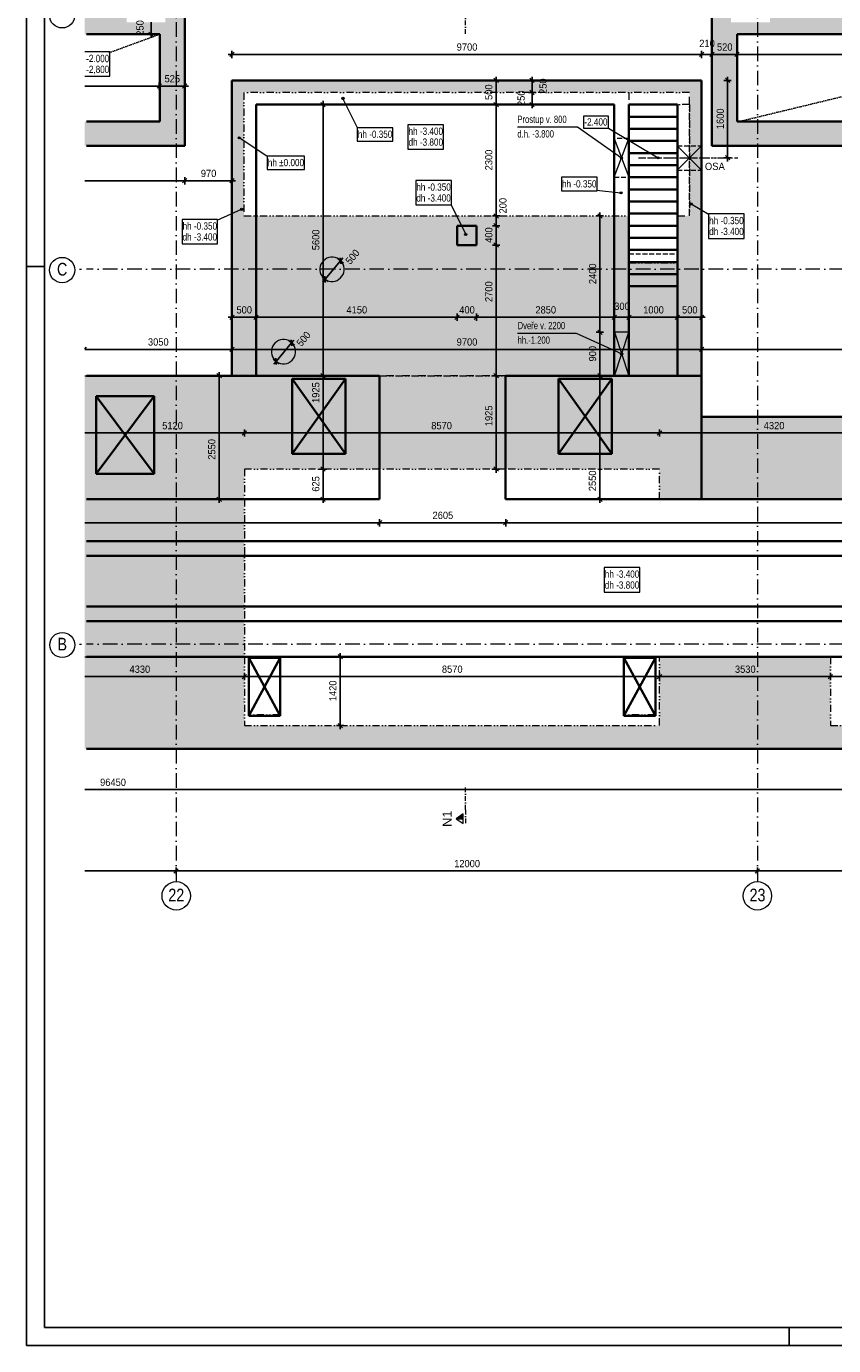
# Model space of a CAD drawing. Header units: millimetres. Extents: x 0 to 78750, y 0 to 63000.
# Tile 1 of 23: x 0 to 16666, y 0 to 27234. Entities that reach past the tile are written whole.
import ezdxf
from ezdxf.enums import TextEntityAlignment as Align

# ---------------------------------------------------------------- set-up
doc = ezdxf.new("R2010")
doc.units = ezdxf.units.MM
doc.header["$LTSCALE"] = 1000
for name, pattern in [('Carkovana', [0.21, 0.15, -0.06]), ('Carkovana 0.5x', [0.14, 0.1, -0.04]), ('Cerchovana 0.5x', [0.18, 0.1, -0.04, 0, -0.04]), ('Cerchovana 2 tecky', [0.33, 0.15, -0.06, 0, -0.06, 0, -0.06]), ('Cerchovana 2x', [0.5, 0.3, -0.1, 0, -0.1]), ('Teckovana', [0.06, 0, -0.06]), ('Teckovana 0.5x', [0.04, 0, -0.04])]:
    doc.linetypes.add(name, pattern=pattern)
for name, color, linetype in [('Architektura obecně', 7, 'Continuous'), ('Kóty 1_50', 7, 'Continuous'), ('Standard', 7, 'Continuous'), ('Stěna výška parapetu', 7, 'Continuous'), ('Text obecně', 7, 'Continuous')]:
    doc.layers.add(name, color=color, linetype=linetype)
for name, color, linetype, lineweight in [('Filling', 7, 'Continuous', 13), ('Obecné05', 7, 'Continuous', 50), ('Plošné elementy obecné', 7, 'Continuous', 13), ('Rastr', 30, 'Teckovana', 18), ('Stěna', 7, 'Continuous', 35)]:
    doc.layers.add(name, color=color, linetype=linetype, lineweight=lineweight)
doc.styles.add('ARIAL', font='arial.ttf')

msp = doc.modelspace()

# ---------------------------------------------------------------- hatches: boundary and pattern name
at = {"layer": 'Filling', "linetype": 'Carkovana', "lineweight": 5, "true_color": 0xe0ffe0, "transparency": 33554687}
h = msp.add_hatch(color=254, dxfattribs=at)
h.paths.add_polyline_path([(31400, 29971), (25054, 29971), (25054, 29387), (30654, 29387), (30654, 27870), (25049, 27870), (25049, 26870), (20558, 26870), (20558, 26368), (25052, 26368), (25052, 26378), (25655, 26378), (25655, 27319), (31400, 27319)])
h.paths.add_polyline_path([(25036, 30364), (25054, 29971), (25596, 29974), (25596, 31414), (24866, 31414), (24866, 30824), (20553, 30824), (20553, 30371), (24866, 30371), (24866, 30364)])
h.paths.add_polyline_path([(19075, 27479), (19075, 29769), (17435, 29769), (17435, 30219), (17135, 30219), (17140, 27669), (15350, 27669), (15350, 27319), (14550, 27319), (14550, 27669), (14153, 27659), (14153, 27069), (14155, 27069), (14155, 25263), (14152, 25263), (14152, 24770), (20538, 24770), (20538, 25263), (14679, 25263), (14679, 27069), (19673, 27069), (19673, 25270), (20548, 25270), (20548, 27479)])
h.paths.add_polyline_path([(20741, 35229), (20388, 35229), (20388, 30835), (19560, 30835), (19560, 29775), (20550, 29785), (20550, 30832), (20741, 30832)])
h.paths.add_polyline_path([(31052, 30970), (31052, 31432), (25603, 31429), (25603, 30966)])
h.paths.add_polyline_path([(24861, 32486), (24861, 31415), (25216, 31415), (25216, 32486)])
for points in [[(3270, 27070), (3270, 27660), (2872, 27670), (2872, 27320), (2072, 27320), (2072, 27670), (1205, 27670), (1205, 27070), (2743, 27070), (2743, 25264), (1205, 25264), (1205, 24772), (3270, 24772), (3270, 25264), (3267, 25264), (3267, 27070)], [(12441, 20020), (13941, 20020), (13941, 26120), (4242, 26120), (4242, 23321), (4492, 23321), (4492, 25870), (13691, 25870), (13691, 23321), (13445, 23321), (13442, 22352), (12438, 22352)], [(4245, 23320), (4242, 20019), (7292, 20021), (7292, 18096), (9896, 18096), (9896, 20021), (12444, 20019), (12441, 23320)], [(1205, 17471), (4501, 17471), (4501, 18096), (7292, 18096), (7292, 20019), (1205, 20021)], [(9896, 18096), (13071, 18096), (13071, 17471), (13938, 17471), (13941, 20020), (9896, 20021)], [(13940, 17471), (17391, 17471), (17391, 17702), (24381, 17702), (24381, 17471), (28501, 17471), (28501, 18096), (31292, 18096), (31292, 20020), (25043, 20021), (25043, 19171), (13940, 19171)], [(1205, 14221), (4501, 14221), (4501, 17471), (1205, 17471)], [(1205, 12801), (4501, 12801), (4501, 14221), (1205, 14221)], [(13071, 14221), (13071, 12801), (16601, 12801), (16601, 14221)], [(1205, 12321), (49351, 12321), (49351, 12801), (1205, 12801)]]:
    msp.add_hatch(color=254, dxfattribs=at).paths.add_polyline_path(points)
at = {"layer": 'Standard', "linetype": 'Carkovana', "lineweight": 5, "transparency": 33554687}
for points in [[(4420, 23461), (4440, 23436), (4425, 23471)], [(4430, 23440), (4420, 23461), (4422, 23449)], [(4420, 23461), (4430, 23440), (4440, 23436)], [(4425, 23471), (4452, 23438), (4434, 23479)], [(4425, 23471), (4440, 23436), (4452, 23438)], [(4434, 23479), (4461, 23445), (4445, 23480)], [(4434, 23479), (4452, 23438), (4461, 23445)], [(4445, 23480), (4461, 23445), (4465, 23456)], [(4445, 23480), (4465, 23456), (4456, 23476)], [(4456, 23476), (4465, 23456), (4463, 23467)], [(13705, 23555), (13714, 23586), (13702, 23566)], [(13702, 23566), (13714, 23586), (13705, 23578)], [(13713, 23547), (13725, 23588), (13705, 23555)], [(13705, 23555), (13725, 23588), (13714, 23586)], [(13713, 23547), (13736, 23585), (13725, 23588)], [(13724, 23544), (13736, 23585), (13713, 23547)], [(13724, 23544), (13744, 23577), (13736, 23585)], [(13735, 23547), (13744, 23577), (13724, 23544)], [(13735, 23547), (13747, 23566), (13744, 23577)], [(13747, 23566), (13735, 23547), (13744, 23555)]]:
    msp.add_hatch(color=7, dxfattribs=at).paths.add_polyline_path(points)
at = {"layer": 'Stěna', "linetype": 'Carkovana', "lineweight": 5, "transparency": 33554687}
for points in [[(6513, 25748), (6547, 25766), (6537, 25769)], [(6513, 25748), (6537, 25769), (6516, 25759)], [(6515, 25737), (6547, 25766), (6513, 25748)], [(6515, 25737), (6555, 25757), (6547, 25766)], [(6523, 25728), (6555, 25757), (6515, 25737)], [(6516, 25759), (6537, 25769), (6525, 25767)], [(6523, 25728), (6558, 25745), (6555, 25757)], [(6534, 25725), (6558, 25745), (6523, 25728)], [(6534, 25725), (6554, 25735), (6558, 25745)], [(6554, 25735), (6534, 25725), (6545, 25727)], [(4374, 24923), (4384, 24953), (4372, 24935)], [(4372, 24935), (4384, 24953), (4376, 24946)], [(4382, 24915), (4396, 24956), (4374, 24923)], [(4374, 24923), (4396, 24956), (4384, 24953)], [(4382, 24915), (4407, 24952), (4396, 24956)], [(4393, 24911), (4407, 24952), (4382, 24915)], [(4393, 24911), (4414, 24943), (4407, 24952)], [(4404, 24913), (4414, 24943), (4393, 24911)], [(4404, 24913), (4417, 24932), (4414, 24943)], [(4417, 24932), (4404, 24913), (4413, 24921)], [(12254, 23787), (12257, 23810), (12252, 23799)], [(12257, 23810), (12254, 23787), (12261, 23779)], [(12257, 23810), (12261, 23779), (12266, 23817)], [(12266, 23817), (12261, 23779), (12272, 23774)], [(12266, 23817), (12272, 23774), (12277, 23819)], [(12277, 23819), (12272, 23774), (12284, 23776)], [(12277, 23819), (12284, 23776), (12288, 23814)], [(12288, 23814), (12284, 23776), (12293, 23783)], [(12288, 23814), (12293, 23783), (12295, 23806)], [(12295, 23806), (12293, 23783), (12297, 23794)], [(9072, 22961), (9052, 22951), (9048, 22940)], [(9072, 22961), (9048, 22940), (9083, 22957)], [(9083, 22957), (9048, 22940), (9050, 22929)], [(9083, 22957), (9050, 22929), (9091, 22948)], [(9091, 22948), (9050, 22929), (9058, 22920)], [(9052, 22951), (9072, 22961), (9061, 22959)], [(9091, 22948), (9058, 22920), (9093, 22937)], [(9093, 22937), (9058, 22920), (9069, 22916)], [(9093, 22937), (9069, 22916), (9089, 22926)], [(9089, 22926), (9069, 22916), (9081, 22918)]]:
    msp.add_hatch(color=7, dxfattribs=at).paths.add_polyline_path(points)
at = {"layer": 'Text obecně', "linetype": 'Carkovana', "lineweight": 5, "transparency": 33554687}
for points in [[(1241, 26543), (1286, 26543), (1286, 26561), (1241, 26561)], [(1376, 26516), (1317, 26516), (1319, 26521), (1323, 26526), (1327, 26531), (1340, 26544), (1356, 26561), (1363, 26571), (1369, 26580), (1372, 26589), (1375, 26598), (1375, 26607), (1375, 26625), (1365, 26637), (1355, 26648), (1338, 26648), (1321, 26648), (1311, 26637), (1301, 26626), (1299, 26605), (1314, 26603), (1314, 26617), (1321, 26625), (1327, 26633), (1338, 26633), (1348, 26633), (1354, 26626), (1360, 26618), (1360, 26607), (1360, 26597), (1353, 26585), (1346, 26573), (1327, 26553), (1314, 26540), (1308, 26531), (1301, 26521), (1298, 26511), (1296, 26505), (1296, 26498), (1376, 26498)], [(1376, 26291), (1317, 26291), (1319, 26296), (1323, 26301), (1327, 26306), (1340, 26319), (1356, 26336), (1363, 26346), (1369, 26355), (1372, 26364), (1375, 26373), (1375, 26382), (1375, 26400), (1365, 26412), (1355, 26423), (1338, 26423), (1321, 26423), (1311, 26412), (1301, 26401), (1299, 26380), (1314, 26378), (1314, 26392), (1321, 26400), (1327, 26408), (1338, 26408), (1348, 26408), (1354, 26401), (1360, 26393), (1360, 26382), (1360, 26372), (1353, 26360), (1346, 26348), (1327, 26328), (1314, 26315), (1308, 26306), (1301, 26296), (1298, 26286), (1296, 26280), (1296, 26273), (1376, 26273)], [(1400, 26498), (1416, 26498), (1416, 26519), (1400, 26519)], [(1241, 26318), (1286, 26318), (1286, 26336), (1241, 26336)], [(1399, 26273), (1408, 26273), (1407, 26264), (1405, 26259), (1403, 26254), (1398, 26251), (1402, 26243), (1410, 26247), (1413, 26254), (1416, 26261), (1416, 26273), (1416, 26294), (1399, 26294)], [(12265, 24521), (12278, 24540), (12269, 24532)], [(12278, 24540), (12265, 24521), (12267, 24510)], [(12278, 24540), (12267, 24510), (12290, 24542)], [(12290, 24542), (12267, 24510), (12275, 24501)], [(12290, 24542), (12275, 24501), (12301, 24538)], [(12301, 24538), (12275, 24501), (12286, 24497)], [(12301, 24538), (12286, 24497), (12308, 24529)], [(12308, 24529), (12286, 24497), (12297, 24499)], [(12308, 24529), (12297, 24499), (12310, 24517)], [(12310, 24517), (12297, 24499), (12306, 24506)], [(13022, 24521), (13034, 24541), (13025, 24533)], [(13034, 24541), (13022, 24521), (13025, 24510)], [(13034, 24541), (13025, 24510), (13045, 24544)], [(13045, 24544), (13025, 24510), (13033, 24502)], [(13045, 24544), (13033, 24502), (13056, 24541)], [(13056, 24541), (13033, 24502), (13044, 24499)], [(13056, 24541), (13044, 24499), (13064, 24532)], [(13064, 24532), (13044, 24499), (13056, 24502)], [(13064, 24532), (13056, 24502), (13067, 24521)], [(13067, 24521), (13056, 24502), (13064, 24510)], [(12269, 20469), (12278, 20489), (12271, 20480)], [(12278, 20489), (12269, 20469), (12273, 20458)], [(12278, 20489), (12273, 20458), (12289, 20493)], [(12289, 20493), (12273, 20458), (12282, 20451)], [(12289, 20493), (12282, 20451), (12300, 20491)], [(12300, 20491), (12282, 20451), (12293, 20449)], [(12300, 20491), (12293, 20449), (12309, 20484)], [(12309, 20484), (12293, 20449), (12304, 20453)], [(12309, 20484), (12304, 20453), (12313, 20473)], [(12313, 20473), (12304, 20453), (12311, 20462)]]:
    msp.add_hatch(color=7, dxfattribs=at).paths.add_polyline_path(points)
h = msp.add_hatch(color=7, dxfattribs=at)
h.paths.add_polyline_path([(1438, 26572), (1438, 26530), (1450, 26511), (1460, 26495), (1477, 26495), (1490, 26495), (1499, 26504), (1507, 26513), (1512, 26529), (1516, 26546), (1516, 26572), (1516, 26594), (1513, 26607), (1511, 26620), (1506, 26630), (1501, 26639), (1494, 26644), (1487, 26648), (1477, 26648), (1464, 26648), (1455, 26640), (1447, 26631), (1442, 26615), (1438, 26598)])
h.paths.add_polyline_path([(1453, 26535), (1453, 26572), (1453, 26609), (1461, 26623), (1467, 26633), (1477, 26633), (1487, 26633), (1494, 26621), (1501, 26609), (1501, 26572), (1501, 26535), (1494, 26523), (1487, 26510), (1477, 26510), (1467, 26510), (1460, 26523)], flags=16)
h = msp.add_hatch(color=7, dxfattribs=at)
h.paths.add_polyline_path([(1461, 26354), (1450, 26351), (1444, 26341), (1438, 26331), (1438, 26316), (1438, 26297), (1449, 26284), (1459, 26270), (1477, 26270), (1495, 26270), (1506, 26284), (1517, 26297), (1517, 26316), (1517, 26330), (1511, 26340), (1505, 26350), (1494, 26354), (1503, 26359), (1507, 26366), (1512, 26374), (1512, 26384), (1512, 26401), (1502, 26412), (1493, 26423), (1477, 26423), (1461, 26423), (1452, 26412), (1443, 26401), (1443, 26385), (1443, 26374), (1447, 26366), (1451, 26359)])
h.paths.add_polyline_path([(1458, 26375), (1458, 26386), (1458, 26395), (1463, 26402), (1469, 26408), (1477, 26408), (1486, 26408), (1491, 26402), (1497, 26395), (1497, 26384), (1497, 26375), (1491, 26368), (1486, 26361), (1477, 26361), (1469, 26361), (1463, 26368)], flags=16)
h.paths.add_polyline_path([(1453, 26316), (1453, 26329), (1460, 26338), (1466, 26346), (1477, 26346), (1487, 26346), (1495, 26338), (1502, 26329), (1502, 26316), (1502, 26302), (1495, 26294), (1488, 26285), (1477, 26285), (1471, 26285), (1465, 26290), (1459, 26294), (1456, 26301), (1453, 26308)], flags=16)
h = msp.add_hatch(color=7, dxfattribs=at)
h.paths.add_polyline_path([(1531, 26572), (1531, 26530), (1543, 26511), (1553, 26495), (1570, 26495), (1583, 26495), (1592, 26504), (1601, 26513), (1605, 26529), (1609, 26546), (1609, 26572), (1609, 26594), (1607, 26607), (1604, 26620), (1599, 26630), (1594, 26639), (1587, 26644), (1580, 26648), (1570, 26648), (1557, 26648), (1548, 26640), (1540, 26631), (1535, 26615), (1531, 26598)])
h.paths.add_polyline_path([(1546, 26535), (1546, 26572), (1546, 26609), (1554, 26623), (1560, 26633), (1570, 26633), (1580, 26633), (1587, 26621), (1594, 26609), (1594, 26572), (1594, 26535), (1587, 26523), (1580, 26510), (1570, 26510), (1560, 26510), (1553, 26523)], flags=16)
h = msp.add_hatch(color=7, dxfattribs=at)
h.paths.add_polyline_path([(1531, 26347), (1531, 26305), (1543, 26286), (1553, 26270), (1570, 26270), (1583, 26270), (1592, 26279), (1601, 26288), (1605, 26304), (1609, 26321), (1609, 26347), (1609, 26369), (1607, 26382), (1604, 26395), (1599, 26405), (1594, 26414), (1587, 26419), (1580, 26423), (1570, 26423), (1557, 26423), (1548, 26415), (1540, 26406), (1535, 26390), (1531, 26373)])
h.paths.add_polyline_path([(1546, 26310), (1546, 26347), (1546, 26384), (1554, 26398), (1560, 26408), (1570, 26408), (1580, 26408), (1587, 26396), (1594, 26384), (1594, 26347), (1594, 26310), (1587, 26298), (1580, 26285), (1570, 26285), (1560, 26285), (1553, 26298)], flags=16)
h = msp.add_hatch(color=7, dxfattribs=at)
h.paths.add_polyline_path([(1624, 26572), (1624, 26530), (1636, 26511), (1646, 26495), (1663, 26495), (1677, 26495), (1685, 26504), (1694, 26513), (1698, 26529), (1702, 26546), (1702, 26572), (1702, 26594), (1700, 26607), (1697, 26620), (1692, 26630), (1688, 26639), (1680, 26644), (1673, 26648), (1663, 26648), (1650, 26648), (1642, 26640), (1633, 26631), (1629, 26615), (1624, 26598)])
h.paths.add_polyline_path([(1639, 26535), (1639, 26572), (1639, 26609), (1647, 26623), (1653, 26633), (1663, 26633), (1674, 26633), (1680, 26621), (1687, 26609), (1687, 26572), (1687, 26535), (1680, 26523), (1674, 26510), (1663, 26510), (1653, 26510), (1646, 26523)], flags=16)
h = msp.add_hatch(color=7, dxfattribs=at)
h.paths.add_polyline_path([(1624, 26347), (1624, 26305), (1636, 26286), (1646, 26270), (1663, 26270), (1677, 26270), (1685, 26279), (1694, 26288), (1698, 26304), (1702, 26321), (1702, 26347), (1702, 26369), (1700, 26382), (1697, 26395), (1692, 26405), (1688, 26414), (1680, 26419), (1673, 26423), (1663, 26423), (1650, 26423), (1642, 26415), (1633, 26406), (1629, 26390), (1624, 26373)])
h.paths.add_polyline_path([(1639, 26310), (1639, 26347), (1639, 26384), (1647, 26398), (1653, 26408), (1663, 26408), (1674, 26408), (1680, 26396), (1687, 26384), (1687, 26347), (1687, 26310), (1680, 26298), (1674, 26285), (1663, 26285), (1653, 26285), (1646, 26298)], flags=16)

# ---------------------------------------------------------------- linework, layer by layer
at = {"layer": 'Architektura obecně', "color": 250, "linetype": 'Carkovana 0.5x', "lineweight": 18, "true_color": 0x3b3b3b, "transparency": 33554687}
for p, q in [((13441, 26119), (13941, 26119)), ((12438, 24919), (12138, 24919)), ((13441, 24769), (13941, 24769)), ((13441, 24269), (13941, 24269)), ((12138, 24119), (12438, 24119)), ((12441, 22539), (13441, 22539)), ((12438, 20919), (12138, 20919)), ((4242, 20021), (4741, 20021)), ((12138, 20021), (12438, 20021)), ((13441, 20021), (13940, 20021))]:
    msp.add_line(p, q, dxfattribs=at)
at = {"layer": 'Architektura obecně', "color": 250, "linetype": 'Cerchovana 2 tecky', "lineweight": 18, "true_color": 0x3b3b3b, "transparency": 33554687}
for p, q in [((13691, 25619), (13691, 23320)), ((13691, 24519), (13941, 24519)), ((7292, 20021), (4239, 20021)), ((7292, 20020), (7292, 20021)), ((9896, 20020), (9896, 20021)), ((9896, 20021), (13441, 20021)), ((13441, 20021), (13938, 20020)), ((4501, 17471), (1205, 17471))]:
    msp.add_line(p, q, dxfattribs=at)
at = {"layer": 'Kóty 1_50', "color": 7, "linetype": 'Continuous', "lineweight": -3, "transparency": 33554687}
for p, q in [((2573, 27070), (2573, 27320)), ((2573, 27070), (2498, 27070)), ((2618, 27025), (2528, 27115)), ((2573, 27070), (2648, 27070)), ((2573, 27070), (2573, 26995)), ((4197, 26611), (4287, 26701)), ((4242, 26656), (4242, 26731)), ((13896, 26611), (13986, 26701)), ((13941, 26656), (13941, 26731)), ((14107, 26611), (14197, 26701)), ((14152, 26656), (14152, 26731)), ((14627, 26611), (14717, 26701)), ((14672, 26656), (14672, 26731)), ((4242, 26656), (4167, 26656)), ((4242, 26656), (4242, 26581)), ((4242, 26656), (13941, 26656)), ((13941, 26656), (13941, 26581)), ((13941, 26656), (14152, 26656)), ((14152, 26656), (14152, 26581)), ((14152, 26656), (14672, 26656)), ((14672, 26656), (14672, 26581)), ((14672, 26656), (19673, 26656)), ((9744, 26075), (9654, 26165)), ((9699, 26120), (9699, 26195)), ((10487, 26074), (10397, 26164)), ((10442, 26119), (10442, 26194)), ((14522, 26074), (14432, 26164)), ((14477, 26119), (14477, 26194)), ((1205, 26001), (2743, 26001)), ((2698, 25956), (2788, 26046)), ((2743, 26001), (2743, 26076)), ((2743, 26001), (2743, 25926)), ((2743, 26001), (3270, 26001)), ((3225, 25956), (3315, 26046)), ((3270, 26001), (3270, 26076)), ((3270, 26001), (3270, 25926)), ((3270, 26001), (3345, 26001)), ((9699, 26120), (9624, 26120)), ((9699, 26120), (9774, 26120)), ((9699, 25619), (9699, 26120)), ((10442, 26119), (10367, 26119)), ((10487, 25824), (10397, 25914)), ((10442, 26119), (10517, 26119)), ((10442, 25869), (10442, 26119)), ((14477, 26119), (14402, 26119)), ((14477, 26119), (14552, 26119)), ((14477, 25104), (14477, 26119)), ((6127, 25619), (6052, 25619)), ((6172, 25574), (6082, 25664)), ((6127, 25619), (6127, 25694)), ((6127, 25619), (6202, 25619)), ((6127, 20021), (6127, 25619)), ((9699, 25619), (9624, 25619)), ((9744, 25574), (9654, 25664)), ((9699, 25619), (9774, 25619)), ((9699, 23320), (9699, 25619)), ((10442, 25869), (10367, 25869)), ((10442, 25619), (10367, 25619)), ((10487, 25574), (10397, 25664)), ((10442, 25869), (10517, 25869)), ((10442, 25639), (10442, 25869)), ((10442, 25619), (10442, 25639)), ((10442, 25619), (10517, 25619)), ((10442, 25619), (10442, 25544)), ((14477, 24521), (14477, 25104)), ((14477, 24521), (14402, 24521)), ((14522, 24476), (14432, 24566)), ((14477, 24521), (14552, 24521)), ((14477, 24521), (14477, 24446)), ((1205, 24046), (3270, 24046)), ((3225, 24001), (3315, 24091)), ((3270, 24046), (3270, 24121)), ((3270, 24046), (3270, 23971)), ((3270, 24046), (4242, 24046)), ((4197, 24001), (4287, 24091)), ((4242, 24046), (4242, 24121)), ((4242, 24046), (4242, 23971)), ((4242, 24046), (4317, 24046)), ((9699, 23320), (9624, 23320)), ((9744, 23275), (9654, 23365)), ((9744, 23075), (9654, 23165)), ((9699, 23320), (9774, 23320)), ((9699, 23120), (9699, 23320)), ((11842, 23320), (11767, 23320)), ((11887, 23275), (11797, 23365)), ((11842, 23320), (11842, 23395)), ((11842, 23320), (11917, 23320)), ((11842, 20921), (11842, 23320)), ((9699, 23120), (9624, 23120)), ((9699, 23120), (9774, 23120)), ((9699, 22720), (9699, 23120)), ((9699, 22720), (9624, 22720)), ((9744, 22675), (9654, 22765)), ((9699, 22720), (9774, 22720)), ((9699, 20021), (9699, 22720)), ((6166, 22013), (6487, 22396)), ((6487, 22396), (6429, 22444)), ((6492, 22332), (6481, 22459)), ((6487, 22396), (6535, 22453)), ((6487, 22396), (6544, 22347)), ((6166, 22013), (6108, 22061)), ((6171, 21950), (6160, 22076)), ((6166, 22013), (6118, 21956)), ((6166, 22013), (6223, 21965)), ((4287, 21275), (4197, 21185)), ((4242, 21229), (4242, 21304)), ((4786, 21275), (4696, 21185)), ((4741, 21229), (4741, 21304)), ((8937, 21275), (8847, 21185)), ((8892, 21229), (8892, 21304)), ((9337, 21275), (9247, 21185)), ((9292, 21229), (9292, 21304)), ((12186, 21275), (12096, 21185)), ((12141, 21229), (12141, 21304)), ((12486, 21275), (12396, 21185)), ((12441, 21229), (12441, 21304)), ((13486, 21275), (13396, 21185)), ((13441, 21229), (13441, 21304)), ((13986, 21275), (13896, 21185)), ((13941, 21229), (13941, 21304)), ((4242, 21229), (4167, 21229)), ((4242, 21229), (4242, 21154)), ((4741, 21229), (4242, 21229)), ((4741, 21229), (4741, 21154)), ((8892, 21229), (4741, 21229)), ((8892, 21229), (8892, 21154)), ((9292, 21229), (8892, 21229)), ((9292, 21229), (9292, 21154)), ((12141, 21229), (9292, 21229)), ((12141, 21229), (12141, 21154)), ((12441, 21229), (12141, 21229)), ((12441, 21229), (12441, 21154)), ((13441, 21229), (12441, 21229)), ((13441, 21229), (13441, 21154)), ((13941, 21229), (13441, 21229)), ((13941, 21229), (13941, 21154)), ((13941, 21229), (14016, 21229)), ((5154, 20319), (5475, 20701)), ((5475, 20701), (5418, 20750)), ((5481, 20638), (5470, 20765)), ((5475, 20701), (5523, 20759)), ((5475, 20701), (5533, 20653)), ((11842, 20921), (11767, 20921)), ((11887, 20876), (11797, 20966)), ((11842, 20921), (11917, 20921)), ((11842, 20312), (11842, 20921)), ((1205, 20579), (1237, 20611)), ((1205, 20566), (4242, 20566)), ((4197, 20521), (4287, 20611)), ((4242, 20566), (4242, 20641)), ((4242, 20566), (4242, 20491)), ((4242, 20566), (13940, 20566)), ((13895, 20521), (13985, 20611)), ((13940, 20566), (13940, 20641)), ((13940, 20566), (13940, 20491)), ((13940, 20566), (25043, 20566)), ((5154, 20319), (5097, 20367)), ((5154, 20319), (5106, 20261)), ((5160, 20255), (5149, 20382)), ((5154, 20319), (5212, 20271)), ((11842, 20021), (11842, 20312)), ((3980, 20021), (3905, 20021)), ((4025, 19976), (3935, 20066)), ((3980, 20021), (3980, 20096)), ((3980, 20021), (4055, 20021)), ((3980, 18275), (3980, 20021)), ((6127, 20021), (6052, 20021)), ((6172, 19976), (6082, 20066)), ((6127, 20021), (6202, 20021)), ((6127, 18096), (6127, 20021)), ((9699, 20021), (9624, 20021)), ((9744, 19976), (9654, 20066)), ((9699, 20021), (9774, 20021)), ((9699, 19924), (9699, 20021)), ((9699, 18974), (9699, 19924)), ((11840, 20021), (11765, 20021)), ((11842, 20021), (11767, 20021)), ((11885, 19976), (11795, 20066)), ((11887, 19976), (11797, 20066)), ((11840, 20021), (11840, 20096)), ((11840, 20021), (11915, 20021)), ((11840, 17638), (11840, 20021)), ((11842, 20021), (11917, 20021)), ((11842, 20021), (11842, 19946)), ((1205, 18840), (4501, 18840)), ((4456, 18795), (4546, 18885)), ((4501, 18840), (4501, 18915)), ((4501, 18840), (4501, 18765)), ((4501, 18840), (13071, 18840)), ((9699, 18096), (9699, 18974)), ((13026, 18795), (13116, 18885)), ((13071, 18840), (13071, 18915)), ((13071, 18840), (13071, 18765)), ((13071, 18840), (17391, 18840)), ((3980, 17470), (3980, 18275)), ((6127, 18096), (6052, 18096)), ((6172, 18051), (6082, 18141)), ((6127, 18096), (6202, 18096)), ((6127, 17619), (6127, 18096)), ((9699, 18096), (9624, 18096)), ((9744, 18051), (9654, 18141)), ((9699, 18096), (9774, 18096)), ((9699, 18096), (9699, 18021)), ((3980, 17470), (3905, 17470)), ((4025, 17425), (3935, 17515)), ((3980, 17470), (4055, 17470)), ((3980, 17470), (3980, 17395)), ((6127, 17471), (6052, 17471)), ((6172, 17426), (6082, 17516)), ((6127, 17471), (6127, 17619)), ((6127, 17471), (6202, 17471)), ((6127, 17471), (6127, 17396)), ((11840, 17470), (11765, 17470)), ((11885, 17425), (11795, 17515)), ((11840, 17470), (11840, 17638)), ((11840, 17470), (11915, 17470)), ((11840, 17470), (11840, 17395)), ((1205, 16987), (7292, 16987)), ((7247, 16942), (7337, 17032)), ((7292, 16987), (7292, 17062)), ((7292, 16987), (7292, 16912)), ((7292, 16987), (9896, 16987)), ((9851, 16942), (9941, 17032)), ((9896, 16987), (9896, 17062)), ((9896, 16987), (9896, 16912)), ((9896, 16987), (31292, 16987)), ((6479, 14221), (6404, 14221)), ((6524, 14176), (6434, 14266)), ((6479, 14221), (6479, 14296)), ((6479, 14221), (6554, 14221)), ((6479, 13301), (6479, 14221)), ((1205, 13812), (4501, 13812)), ((4456, 13767), (4546, 13857)), ((4501, 13812), (4501, 13887)), ((4501, 13812), (4501, 13737)), ((4501, 13812), (13071, 13812)), ((13026, 13767), (13116, 13857)), ((13071, 13812), (13071, 13887)), ((13071, 13812), (13071, 13737)), ((13071, 13812), (16601, 13812)), ((16556, 13767), (16646, 13857)), ((16601, 13812), (16601, 13887)), ((16601, 13812), (16601, 13737)), ((16601, 13812), (25171, 13812)), ((6479, 12801), (6479, 13301)), ((6479, 12801), (6404, 12801)), ((6524, 12756), (6434, 12846)), ((6479, 12801), (6554, 12801)), ((6479, 12801), (6479, 12726)), ((1205, 11477), (50007, 11477)), ((3047, 9753), (3137, 9843)), ((3092, 9798), (3092, 9873)), ((15047, 9753), (15137, 9843)), ((15092, 9798), (15092, 9873)), ((1205, 9798), (3092, 9798)), ((3092, 9798), (3092, 9723)), ((3092, 9798), (15092, 9798)), ((15092, 9798), (15092, 9723)), ((15092, 9798), (27092, 9798))]:
    msp.add_line(p, q, dxfattribs=at)
at = {"layer": 'Obecné05', "color": 7, "linetype": 'Continuous', "lineweight": 5, "transparency": 33554687}
for p, q in [((12138, 24919), (12438, 24119)), ((12138, 24119), (12438, 24919)), ((13438, 24267), (13941, 24769)), ((13438, 24767), (13941, 24264)), ((12141, 20921), (12441, 20021)), ((12141, 20021), (12441, 20921)), ((12441, 20921), (12141, 20921))]:
    msp.add_line(p, q, dxfattribs=at)
at = {"layer": 'Obecné05', "color": 252, "linetype": 'Continuous', "lineweight": 35, "true_color": 0x8f8f8f, "transparency": 33554687}
for p, q in [((6586, 19961), (5486, 19961)), ((5486, 19961), (5486, 18411)), ((5486, 18411), (6586, 19961)), ((5486, 19961), (6586, 18411)), ((6586, 18411), (6586, 19961)), ((12086, 19961), (10986, 19961)), ((10986, 19961), (10986, 18411)), ((10986, 18411), (12086, 19961)), ((10986, 19961), (12086, 18411)), ((12086, 18411), (12086, 19961)), ((1440, 18000), (1440, 19600)), ((1440, 19600), (2640, 19600)), ((1440, 18000), (2640, 19600)), ((1440, 19600), (2640, 18000)), ((2640, 19600), (2640, 18000)), ((5486, 18411), (6586, 18411)), ((10986, 18411), (12086, 18411)), ((2640, 18000), (1440, 18000)), ((5241, 14200), (4591, 14200)), ((4591, 14200), (4591, 13000)), ((4591, 13000), (5241, 14200)), ((4591, 14200), (5241, 13000)), ((5241, 13000), (5241, 14200)), ((12986, 14200), (12336, 14200)), ((12336, 14200), (12336, 13000)), ((12336, 13000), (12986, 14200)), ((12336, 14200), (12986, 13000)), ((12986, 13000), (12986, 14200)), ((4591, 13000), (5241, 13000)), ((12336, 13000), (12986, 13000))]:
    msp.add_line(p, q, dxfattribs=at)
at = {"layer": 'Plošné elementy obecné', "color": 7, "linetype": 'Continuous', "lineweight": 35, "transparency": 33554687}
for p, q in [((3272, 24770), (3272, 27670)), ((14152, 27670), (14152, 24770)), ((1242, 27070), (2752, 27070)), ((2752, 27070), (2752, 25270)), ((14672, 25270), (14672, 27070)), ((14672, 27070), (19672, 27070)), ((4242, 20019), (4242, 26119)), ((4242, 26119), (4741, 26119)), ((13441, 26119), (4741, 26119)), ((13941, 26120), (13441, 26120)), ((13941, 20019), (13941, 26120)), ((4741, 25619), (4741, 20019)), ((4741, 25619), (12138, 25619)), ((12138, 20019), (12138, 25619)), ((12438, 25619), (12438, 20019)), ((12438, 25619), (13441, 25619)), ((12441, 25619), (12441, 25369)), ((13441, 25619), (13441, 20019)), ((12441, 25369), (12441, 25119)), ((12441, 25369), (13441, 25369)), ((2752, 25270), (1242, 25270)), ((12441, 25119), (12441, 24869)), ((12441, 25119), (13441, 25119)), ((19672, 25270), (14672, 25270)), ((12441, 24869), (12441, 24619)), ((12441, 24869), (13441, 24869)), ((1242, 24770), (3272, 24770)), ((12441, 24619), (12441, 24369)), ((12441, 24619), (13441, 24619)), ((14152, 24770), (20552, 24770)), ((12441, 24369), (12441, 24119)), ((12441, 24369), (13441, 24369)), ((12441, 24119), (12441, 23869)), ((12441, 24119), (13441, 24119)), ((12441, 23869), (12441, 23619)), ((12441, 23869), (13441, 23869)), ((12441, 23619), (12441, 23369)), ((12441, 23619), (13441, 23619)), ((12441, 23369), (12441, 23119)), ((12441, 23369), (13441, 23369)), ((8892, 22720), (8892, 23120)), ((8892, 23120), (9292, 23120)), ((9292, 23120), (9292, 22720)), ((12441, 23119), (12441, 22869)), ((12441, 23119), (13441, 23119)), ((9292, 22720), (8892, 22720)), ((12441, 22869), (12441, 22619)), ((12441, 22869), (13441, 22869)), ((12441, 22619), (12441, 22369)), ((12441, 22619), (13441, 22619)), ((12441, 22369), (12441, 22119)), ((12441, 22369), (13441, 22369)), ((12441, 22119), (12441, 21869)), ((12441, 22119), (13441, 22119)), ((12441, 21869), (13441, 21869)), ((1242, 20021), (4242, 20021)), ((4741, 20019), (4242, 20019)), ((4741, 20021), (7292, 20021)), ((7292, 20021), (7292, 17471)), ((9893, 20021), (9893, 17471)), ((9893, 20021), (12138, 20021)), ((12438, 20019), (12138, 20019)), ((12438, 20021), (13441, 20021)), ((13441, 20019), (13941, 20019)), ((13940, 20021), (13938, 17471)), ((13940, 20019), (13940, 19171)), ((13940, 19171), (13938, 17471)), ((13940, 19171), (25043, 19171)), ((1242, 17471), (7292, 17471)), ((9893, 17471), (13938, 17471)), ((13938, 17471), (25043, 17471)), ((48504, 16607), (1242, 16607)), ((48504, 16307), (1242, 16307)), ((48504, 15257), (1242, 15257)), ((48504, 14957), (1242, 14957)), ((1242, 14221), (49507, 14221)), ((49507, 12321), (1242, 12321))]:
    msp.add_line(p, q, dxfattribs=at)
at = {"layer": 'Plošné elementy obecné', "color": 7, "linetype": 'Cerchovana 2 tecky', "lineweight": 18, "transparency": 33554687}
for p, q in [((4242, 23320), (4242, 26119)), ((4242, 26119), (4492, 26119)), ((4492, 26119), (13691, 26120)), ((13691, 26120), (13941, 26120)), ((13941, 26120), (13941, 23320)), ((4492, 25869), (4492, 23320)), ((13691, 25869), (4492, 25869)), ((12441, 25869), (12441, 25619)), ((13691, 25619), (12441, 25619)), ((13691, 23320), (13691, 25869)), ((12824, 24519), (13691, 24519)), ((13941, 24519), (14564, 24519)), ((4239, 20019), (4239, 23320)), ((4492, 23320), (12438, 23320)), ((12438, 23320), (12438, 22352)), ((13442, 22352), (13442, 23320)), ((13442, 23320), (13691, 23320)), ((13941, 23320), (13938, 23320)), ((13938, 23320), (13938, 20019)), ((6104, 22362), (6082, 22324)), ((6132, 22396), (6104, 22362)), ((6166, 22424), (6132, 22396)), ((6204, 22446), (6166, 22424)), ((6245, 22460), (6204, 22446)), ((6288, 22468), (6245, 22460)), ((6331, 22468), (6288, 22468)), ((6374, 22460), (6331, 22468)), ((6415, 22446), (6374, 22460)), ((6453, 22424), (6415, 22446)), ((6487, 22396), (6453, 22424)), ((6515, 22362), (6487, 22396)), ((6537, 22324), (6515, 22362)), ((12438, 22352), (13442, 22352)), ((6067, 22283), (6060, 22240)), ((6060, 22240), (6060, 22197)), ((6060, 22197), (6067, 22154)), ((6082, 22324), (6067, 22283)), ((6067, 22154), (6082, 22112)), ((6082, 22112), (6104, 22075)), ((6104, 22075), (6132, 22041)), ((6487, 22041), (6515, 22075)), ((6515, 22075), (6537, 22112)), ((6552, 22283), (6537, 22324)), ((6537, 22112), (6552, 22154)), ((6559, 22240), (6552, 22283)), ((6552, 22154), (6559, 22197)), ((6559, 22197), (6559, 22240)), ((6132, 22041), (6166, 22013)), ((6166, 22013), (6204, 21991)), ((6204, 21991), (6245, 21976)), ((6245, 21976), (6288, 21969)), ((6288, 21969), (6331, 21969)), ((6331, 21969), (6374, 21976)), ((6374, 21976), (6415, 21991)), ((6415, 21991), (6453, 22013)), ((6453, 22013), (6487, 22041)), ((5166, 20724), (5132, 20696)), ((5204, 20746), (5166, 20724)), ((5245, 20760), (5204, 20746)), ((5288, 20768), (5245, 20760)), ((5331, 20768), (5288, 20768)), ((5374, 20760), (5331, 20768)), ((5415, 20746), (5374, 20760)), ((5453, 20724), (5415, 20746)), ((5487, 20696), (5453, 20724)), ((5067, 20583), (5060, 20540)), ((5060, 20540), (5060, 20497)), ((5060, 20497), (5067, 20453)), ((5082, 20624), (5067, 20583)), ((5067, 20453), (5082, 20412)), ((5104, 20662), (5082, 20624)), ((5132, 20696), (5104, 20662)), ((5515, 20662), (5487, 20696)), ((5537, 20624), (5515, 20662)), ((5552, 20583), (5537, 20624)), ((5537, 20412), (5552, 20453)), ((5559, 20540), (5552, 20583)), ((5552, 20453), (5559, 20497)), ((5559, 20497), (5559, 20540)), ((5082, 20412), (5104, 20375)), ((5104, 20375), (5132, 20341)), ((5132, 20341), (5166, 20313)), ((5166, 20313), (5204, 20291)), ((5204, 20291), (5245, 20276)), ((5245, 20276), (5288, 20269)), ((5288, 20269), (5331, 20269)), ((5331, 20269), (5374, 20276)), ((5374, 20276), (5415, 20291)), ((5415, 20291), (5453, 20313)), ((5453, 20313), (5487, 20341)), ((5487, 20341), (5515, 20375)), ((5515, 20375), (5537, 20412)), ((1205, 20021), (4239, 20021)), ((5486, 19961), (5486, 18411)), ((6586, 19961), (5486, 19961)), ((6586, 18411), (6586, 19961)), ((7292, 20020), (9896, 20020)), ((9896, 20019), (7292, 20019)), ((10986, 19961), (10986, 18411)), ((12086, 19961), (10986, 19961)), ((12086, 18411), (12086, 19961)), ((13938, 20020), (13941, 20020)), ((13940, 20020), (13940, 19171)), ((13941, 20020), (13940, 20020)), ((1440, 18000), (1440, 19600)), ((1440, 19600), (2640, 19600)), ((2640, 19600), (2640, 18000)), ((13940, 19171), (25043, 19171)), ((5486, 18411), (6586, 18411)), ((10986, 18411), (12086, 18411)), ((2640, 18000), (1440, 18000)), ((4501, 18096), (4501, 17471)), ((7292, 18096), (4501, 18096)), ((9896, 18096), (7292, 18096)), ((13071, 18096), (9896, 18096)), ((13071, 17471), (13071, 18096)), ((4501, 17471), (4501, 14222)), ((17391, 17471), (13071, 17471)), ((4501, 14222), (1205, 14222)), ((1205, 14221), (3092, 14221)), ((3092, 14221), (4501, 14221)), ((4501, 14221), (4501, 12801)), ((4586, 13021), (4586, 14221)), ((4586, 14221), (5236, 14221)), ((5236, 14221), (5236, 13021)), ((12331, 13021), (12331, 14221)), ((12331, 14221), (12981, 14221)), ((12981, 14221), (12981, 13021)), ((13071, 12801), (13071, 14221)), ((13071, 14221), (16601, 14221)), ((16601, 14221), (16601, 12801)), ((4501, 12801), (13071, 12801)), ((5236, 13021), (4586, 13021)), ((12981, 13021), (12331, 13021)), ((16601, 12801), (25171, 12801)), ((3092, 12321), (1205, 12321)), ((50007, 12321), (3092, 12321))]:
    msp.add_line(p, q, dxfattribs=at)
at = {"layer": 'Rastr', "color": 7, "linetype": 'Cerchovana 2x', "lineweight": 5, "transparency": 33554687}
for p, q in [((3092, 62325), (3092, 9577)), ((15092, 62325), (15092, 9577)), ((1097, 22221), (1139, 22221)), ((53891, 22220), (1242, 22220)), ((1097, 14481), (1139, 14481)), ((53891, 14480), (1242, 14480))]:
    msp.add_line(p, q, dxfattribs=at)
at = {"layer": 'Rastr', "color": 7, "linetype": 'Continuous', "lineweight": 18, "transparency": 33554687}
for centre, radius in [((738, 27464), 262), ((738, 22204), 262), ((741, 14464), 258), ((3093, 9285), 293), ((15093, 9285), 293)]:
    msp.add_circle(centre, radius, dxfattribs=at)
at = {"layer": 'Standard', "color": 8, "linetype": 'Cerchovana 0.5x', "lineweight": 18, "transparency": 33554687}
for p, q in [((9063, 27078), (9063, 27578)), ((9063, 11064), (9063, 11564)), ((9063, 11064), (9063, 10764))]:
    msp.add_line(p, q, dxfattribs=at)
at = {"layer": 'Standard', "color": 7, "linetype": 'Continuous', "lineweight": 5, "transparency": 33554687}
for p, q in [((3937, 23233), (4443, 23458)), ((14097, 23346), (13724, 23566)), ((3949, 23248), (3213, 23248)), ((3213, 23248), (3213, 22743)), ((3949, 22743), (3949, 23248)), ((14821, 23361), (14085, 23361)), ((14085, 23361), (14085, 22856)), ((14821, 22856), (14821, 23361)), ((3213, 22743), (3949, 22743)), ((14085, 22856), (14821, 22856))]:
    msp.add_line(p, q, dxfattribs=at)
at = {"layer": 'Standard', "color": 8, "linetype": 'Continuous', "lineweight": 18, "transparency": 33554687}
for p, q in [((9016, 10975), (8875, 10876)), ((9009, 10961), (8887, 10876)), ((8900, 10876), (9002, 10948)), ((8995, 10934), (8912, 10876)), ((8924, 10876), (8988, 10921)), ((8981, 10907), (8937, 10876)), ((8949, 10876), (8974, 10894)), ((8974, 10894), (8974, 10876)), ((8981, 10876), (8981, 10907)), ((8988, 10921), (8988, 10876)), ((8995, 10876), (8995, 10934)), ((9002, 10948), (9002, 10876)), ((9009, 10876), (9009, 10961)), ((9016, 10778), (9016, 10975)), ((8875, 10876), (9016, 10778)), ((8875, 10876), (9016, 10876)), ((8967, 10880), (8961, 10876)), ((8967, 10876), (8967, 10880))]:
    msp.add_line(p, q, dxfattribs=at)
at = {"layer": 'Standard', "color": 7, "linetype": 'Continuous', "lineweight": 5, "transparency": 33554687}
for centre in [(4443, 23458), (13724, 23566)]:
    msp.add_circle(centre, 22.5, dxfattribs=at)
at = {"layer": 'Stěna', "color": 7, "linetype": 'Continuous', "lineweight": 5, "transparency": 33554687}
for p, q in [((6843, 25128), (6535, 25747)), ((7567, 25143), (6831, 25143)), ((6831, 25143), (6831, 24863)), ((7567, 24863), (7567, 25143)), ((4985, 24543), (4394, 24933)), ((6831, 24863), (7567, 24863)), ((5745, 24558), (4973, 24558)), ((4973, 24558), (4973, 24278)), ((5745, 24278), (5745, 24558)), ((4973, 24278), (5745, 24278)), ((8775, 24052), (8039, 24052)), ((8039, 24052), (8039, 23547)), ((8775, 23547), (8775, 24052)), ((11782, 24118), (11046, 24118)), ((11046, 24118), (11046, 23838)), ((11782, 23838), (11782, 24118)), ((11046, 23838), (11782, 23838)), ((11770, 23853), (12275, 23797)), ((8039, 23547), (8775, 23547)), ((8763, 23562), (9071, 22939))]:
    msp.add_line(p, q, dxfattribs=at)
at = {"layer": 'Stěna', "color": 7, "linetype": 'Continuous', "lineweight": -3, "transparency": 33554687}
for p, q in [((0, 22275), (375, 22275)), ((0, 22275), (375, 22275)), ((15750, 0), (15750, 375)), ((15750, 0), (15750, 375))]:
    msp.add_line(p, q, dxfattribs=at)
for points in [[(0, 0), (63000, 0), (63000, 63000), (0, 63000), (0, 0)], [(0, 0), (78750, 0), (78750, 63000), (0, 63000), (0, 0)], [(375, 375), (62625, 375), (62625, 62625), (375, 62625), (375, 375)], [(375, 375), (78375, 375), (78375, 62625), (375, 62625), (375, 375)]]:
    msp.add_lwpolyline(points, close=True, dxfattribs=at)
at = {"layer": 'Stěna', "color": 7, "linetype": 'Continuous', "lineweight": 5, "transparency": 33554687}
for centre in [(6535, 25747), (4394, 24933), (12275, 23797), (9071, 22939)]:
    msp.add_circle(centre, 22.5, dxfattribs=at)
at = {"layer": 'Stěna výška parapetu', "color": 7, "linetype": 'Cerchovana 2 tecky', "lineweight": 5, "transparency": 33554687}
msp.add_line((12641, 24521), (14691, 24521), dxfattribs=at)
at = {"layer": 'Text obecně', "color": 7, "linetype": 'Teckovana 0.5x', "lineweight": 5, "transparency": 33554687}
for p, q in [((1714, 26693), (2741, 27070)), ((17324, 25903), (14679, 25263))]:
    msp.add_line(p, q, dxfattribs=at)
at = {"layer": 'Text obecně', "color": 7, "linetype": 'Continuous', "lineweight": 5, "transparency": 33554687}
for p, q in [((1726, 26708), (1205, 26708)), ((1726, 26203), (1726, 26708)), ((1205, 26203), (1726, 26203)), ((12016, 25381), (11500, 25381)), ((11500, 25381), (11500, 25131)), ((12016, 25131), (12016, 25381)), ((8614, 25205), (7878, 25205)), ((7878, 25205), (7878, 24700)), ((8614, 24700), (8614, 25205)), ((10138, 25160), (11379, 25160)), ((11379, 25160), (12288, 24519)), ((11500, 25131), (12016, 25131)), ((12018, 25131), (13045, 24521)), ((7878, 24700), (8614, 24700)), ((10142, 20903), (11349, 20903)), ((11349, 20903), (12291, 20471)), ((12666, 16062), (11930, 16062)), ((11930, 16062), (11930, 15557)), ((12666, 15557), (12666, 16062)), ((11930, 15557), (12666, 15557))]:
    msp.add_line(p, q, dxfattribs=at)
for centre in [(12288, 24519), (13045, 24521), (12291, 20471)]:
    msp.add_circle(centre, 22.5, dxfattribs=at)

# ---------------------------------------------------------------- texts
at = {"layer": 'Kóty 1_50', "color": 7, "linetype": 'Continuous', "lineweight": 5, "transparency": 33554687, "style": 'ARIAL', "width": 0.917682}
for s, rotation, p, p2 in [('250', 90, (2420, 27041), (2420, 27361)), ('250', 90, (10742, 25840), (10742, 26160)), ('500', 90, (9622, 25715), (9622, 26036)), ('250', 90, (10289, 25590), (10289, 25910)), ('1600', 90, (14400, 25113), (14400, 25540)), ('2300', 90, (9621, 24262), (9621, 24690)), ('200', 90, (9913, 23372), (9913, 23693)), ('5600', 90, (6050, 22613), (6050, 23040)), ('400', 90, (9622, 22766), (9622, 23086)), ('500', 50, (6688, 22306), (6894, 22551)), ('2400', 90, (11764, 21913), (11764, 22340)), ('2700', 90, (9622, 21543), (9622, 21971)), ('500', 50, (5677, 20612), (5883, 20857)), ('900', 90, (11764, 20317), (11764, 20637)), ('1925', 90, (6050, 19460), (6050, 19888)), ('1925', 90, (9622, 18981), (9622, 19408)), ('2550', 90, (3902, 18288), (3902, 18715)), ('2550', 90, (11762, 17638), (11762, 18065)), ('625', 90, (6050, 17628), (6050, 17949)), ('1420', 90, (6402, 13304), (6402, 13731))]:
    msp.add_text(s, height=150, rotation=rotation, dxfattribs=at).set_placement(p, p2, align=Align.FIT)
for s, p, p2 in [('9700', (8884, 26733), (9312, 26733)), ('210', (13892, 26808), (14213, 26808)), ('520', (14258, 26733), (14578, 26733)), ('525', (2852, 26079), (3172, 26079)), ('970', (3602, 24124), (3922, 24124)), ('300', (12137, 21382), (12457, 21382)), ('500', (4337, 21307), (4658, 21307)), ('4150', (6609, 21307), (7036, 21307)), ('400', (8937, 21307), (9258, 21307)), ('2850', (10509, 21307), (10936, 21307)), ('1000', (12734, 21307), (13161, 21307)), ('500', (13537, 21307), (13857, 21307)), ('3050', (2510, 20644), (2937, 20644)), ('9700', (8884, 20644), (9311, 20644)), ('5120', (2804, 18917), (3231, 18917)), ('8570', (8359, 18917), (8786, 18917)), ('4320', (15224, 18918), (15651, 18918)), ('2605', (8386, 17065), (8813, 17065)), ('4330', (2129, 13889), (2556, 13889)), ('8570', (8579, 13889), (9006, 13889)), ('3530', (14629, 13889), (15056, 13889)), ('96450', (1522, 11554), (2056, 11554)), ('12000', (8832, 9876), (9366, 9876))]:
    msp.add_text(s, height=150, dxfattribs=at).set_placement(p, p2, align=Align.FIT)
at = {"layer": 'Rastr', "color": 7, "linetype": 'Continuous', "lineweight": 18, "transparency": 33554687, "style": 'ARIAL'}
for s, height, width, p, p2 in [('C', 262, 0.806878, (632, 22090), (845, 22090)), ('B', 262, 0.802005, (643, 14350), (839, 14350)), ('22', 262.5, 0.80756, (2930, 9171), (3259, 9171)), ('23', 262.5, 0.80756, (14930, 9171), (15259, 9171))]:
    msp.add_text(s, height=height, dxfattribs=dict(at, width=width)).set_placement(p, p2, align=Align.FIT)
at = {"layer": 'Standard', "color": 7, "linetype": 'Continuous', "lineweight": 5, "transparency": 33554687, "style": 'ARIAL', "width": 0.804929}
for s, p, p2 in [('hh -0.350', (3225, 23038), (3937, 23038)), ('hh -0.350', (14097, 23151), (14809, 23151)), ('dh -3.400', (3225, 22813), (3937, 22813)), ('dh -3.400', (14097, 22926), (14809, 22926))]:
    msp.add_text(s, height=150, dxfattribs=at).set_placement(p, p2, align=Align.FIT)
at = {"layer": 'Standard', "color": 7, "linetype": 'Continuous', "lineweight": -3, "transparency": 33554687, "style": 'ARIAL', "width": 1.008969}
msp.add_text('N1', height=187.5, rotation=90, dxfattribs=at).set_placement((8781, 10708), (8781, 11045), align=Align.FIT)
at = {"layer": 'Stěna', "color": 7, "linetype": 'Continuous', "lineweight": 5, "transparency": 33554687, "style": 'ARIAL'}
for s, width, p, p2 in [('hh -0.350', 0.804929, (6843, 24933), (7555, 24933)), ('hh ±0.000', 0.804561, (4985, 24348), (5733, 24348)), ('hh -0.350', 0.804929, (8051, 23842), (8763, 23842)), ('hh -0.350', 0.804929, (11058, 23908), (11770, 23908)), ('dh -3.400', 0.804929, (8051, 23617), (8763, 23617))]:
    msp.add_text(s, height=150, dxfattribs=dict(at, width=width)).set_placement(p, p2, align=Align.FIT)
at = {"layer": 'Text obecně', "color": 7, "linetype": 'Continuous', "lineweight": 5, "transparency": 33554687, "style": 'ARIAL'}
for s, width, p, p2 in [('Prostup v. 800', 0.752778, (10138, 25240), (11155, 25240)), ('-2.400', 0.805324, (11520, 25186), (11998, 25186)), ('hh -3.400', 0.804929, (7890, 24995), (8602, 24995)), ('d.h. -3.800', 0.753035, (10138, 24940), (10892, 24940)), ('dh -3.800', 0.804929, (7890, 24770), (8602, 24770)), ('OSA', 0.929883, (14009, 24269), (14420, 24269)), ('Dveře v. 2200', 0.753827, (10142, 20983), (11124, 20983)), ('hh.-1.200', 0.754621, (10142, 20683), (10809, 20683)), ('hh -3.400', 0.804929, (11942, 15852), (12654, 15852)), ('dh -3.800', 0.804929, (11942, 15627), (12654, 15627))]:
    msp.add_text(s, height=150, dxfattribs=dict(at, width=width)).set_placement(p, p2, align=Align.FIT)

doc.saveas('drawing.dxf')
